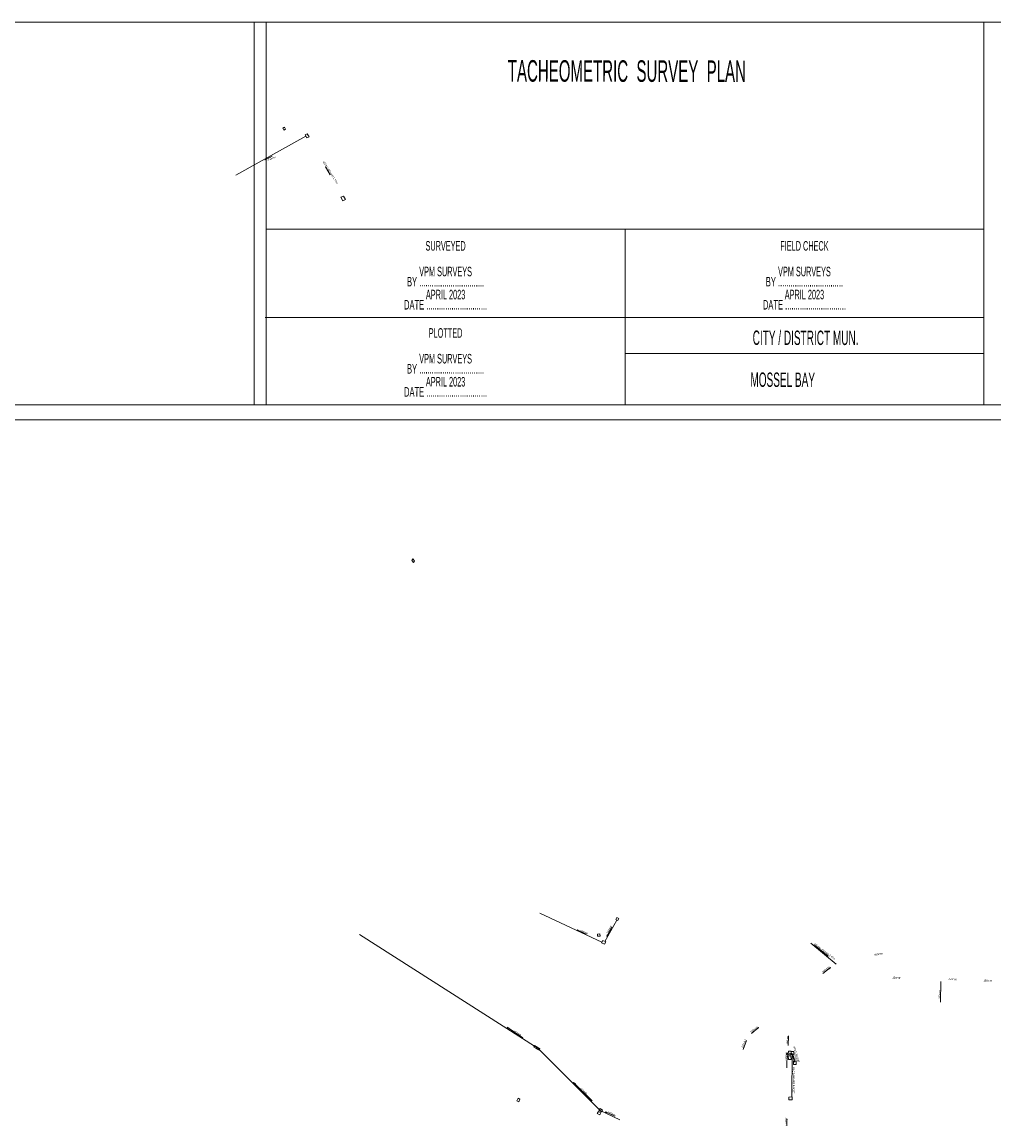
# Model space of a CAD drawing. Header units: millimetres. Extents: x -79464 to -76785, y -3788210 to -3782955.
# Tile 24 of 131: x -78551 to -78341, y -3785346 to -3785107. Entities that reach past the tile are written whole.
import ezdxf
from ezdxf.enums import TextEntityAlignment as Align

# ---------------------------------------------------------------- set-up
doc = ezdxf.new("R2010")
doc.units = ezdxf.units.MM
doc.header["$LTSCALE"] = 8
doc.header["$MEASUREMENT"] = 0
for name, color, linetype in [('GRID', 7, 'Continuous'), ('SEWER MANHOLE', 7, 'Continuous'), ('STORMWATER MANHOLE', 7, 'Continuous'), ('VPM TEMPLATE', 7, 'Continuous')]:
    doc.layers.add(name, color=color, linetype=linetype)
doc.styles.add('Arial Narrow', font='arial.ttf', dxfattribs={"height": 1})
doc.styles.add('Style-Arial', font='arial.ttf')

msp = doc.modelspace()

# ---------------------------------------------------------------- linework, layer by layer
at = {"layer": 'GRID', "color": 7, "lineweight": 9}
msp.add_line((-79463.93, -3785193.4, -0.64), (-77756.61, -3785193.4, -0.64), dxfattribs=at)
at = {"layer": 'SEWER MANHOLE', "color": 45, "lineweight": 15}
for p, q in [((-78375.28, -3785310.89), (-78380.72, -3785306.36)), ((-78352.67, -3785314.62), (-78352.72, -3785319.14)), ((-78393.58, -3785325.84), (-78392.03, -3785324.61)), ((-78385.8, -3785330.37), (-78385.88, -3785330.01, 6.07)), ((-78385.59, -3785331.49, 6.44), (-78385.66, -3785330.71, 7.13)), ((-78385.09, -3785330.72, 6.44), (-78385.66, -3785330.71, 7.13)), ((-78385.65, -3785330.44, 6.44), (-78385.59, -3785329.7, 7.13)), ((-78385.65, -3785330.44, 7.13), (-78385.06, -3785330.46, 6.44)), ((-78385, -3785329.72, 6.44), (-78385.59, -3785329.7, 7.13)), ((-78384.76, -3785330.18), (-78385.42, -3785330.1, 6.25)), ((-78385.09, -3785330.72, 7.13), (-78385.02, -3785331.49, 6.44)), ((-78385, -3785329.72, 7.13), (-78385.06, -3785330.46, 6.44)), ((-78384.97, -3785329.74, 7.13), (-78385.02, -3785330.44, 6.44)), ((-78384.43, -3785330.45, 7.13), (-78385.02, -3785330.44, 6.44)), ((-78384.97, -3785329.74, 6.44), (-78384.38, -3785329.74, 7.13)), ((-78384.76, -3785330.18), (-78384.84, -3785339.58, 7.04)), ((-78384.3, -3785332.09), (-78384.76, -3785330.18)), ((-78384.43, -3785330.45, 6.44), (-78384.38, -3785329.74, 7.13)), ((-78385.59, -3785331.49, 7.13), (-78385.02, -3785331.49, 6.44)), ((-78384.49, -3785332.54, 7.13), (-78384.49, -3785331.82, 6.44)), ((-78383.93, -3785331.84, 7.13), (-78384.49, -3785331.82, 6.44)), ((-78384.49, -3785332.54, 6.44), (-78383.93, -3785332.57, 7.13)), ((-78383.93, -3785331.84, 6.44), (-78383.93, -3785332.57, 7.13)), ((-78385.49, -3785340.21, 7.13), (-78385.46, -3785339.59, 6.44)), ((-78385.49, -3785340.21, 6.44), (-78384.78, -3785340.21, 7.13)), ((-78384.75, -3785339.58, 7.13), (-78385.46, -3785339.59, 6.44)), ((-78384.75, -3785339.58, 6.44), (-78384.78, -3785340.21, 7.13))]:
    msp.add_line(p, q, dxfattribs=at)
for points in [[(-78379.95, -3785306.8), (-78377.01, -3785309.19), (-78377.22, -3785308.9), (-78377.3, -3785309.02), (-78377.01, -3785309.19)], [(-78378.16, -3785312.94), (-78376.53, -3785311.6), (-78376.85, -3785311.76), (-78376.7, -3785311.9), (-78376.53, -3785311.6)], [(-78395.38, -3785329.31), (-78394.64, -3785327.41), (-78394.79, -3785327.65), (-78394.68, -3785327.68), (-78394.64, -3785327.41)], [(-78385.6, -3785328.49), (-78385.59, -3785326.38), (-78385.65, -3785326.71), (-78385.55, -3785326.71), (-78385.59, -3785326.38)], [(-78385.92, -3785333.27), (-78385.88, -3785330.01), (-78385.97, -3785330.37), (-78385.8, -3785330.37)], [(-78384.24, -3785331.63), (-78384.51, -3785330.68), (-78384.46, -3785330.78), (-78384.53, -3785330.82), (-78384.51, -3785330.68)], [(-78385.93, -3785345.83), (-78385.9, -3785344.3), (-78385.95, -3785344.52), (-78385.87, -3785344.53), (-78385.9, -3785344.3)]]:
    msp.add_lwpolyline(points, dxfattribs=at)
msp.add_lwpolyline([(-78392.03, -3785324.61), (-78392.3, -3785324.73), (-78392.17, -3785324.84)], close=True, dxfattribs=at)
at = {"layer": 'STORMWATER MANHOLE', "color": 216, "lineweight": 15}
for p, q in [((-78494.72, -3785130.41, 5.27), (-78494.38, -3785130.2, 5.29)), ((-78494.72, -3785130.41, 5.29), (-78494.5, -3785130.8, 5.27)), ((-78494.16, -3785130.59, 5.29), (-78494.5, -3785130.8, 5.27)), ((-78494.16, -3785130.59, 5.27), (-78494.38, -3785130.2, 5.29)), ((-78489.75, -3785132.1, 1.34), (-78504.87, -3785140.54)), ((-78489.43, -3785131.59, 3.32), (-78489.9, -3785131.83)), ((-78489.52, -3785132.51, 3.32), (-78489.9, -3785131.83)), ((-78489.06, -3785132.28, 3.32), (-78489.52, -3785132.51)), ((-78489.06, -3785132.28, 3.32), (-78489.43, -3785131.59)), ((-78482.22, -3785145.32, 5.27), (-78481.61, -3785145.05, 5.29)), ((-78481.15, -3785145.81, 5.27), (-78481.61, -3785145.05, 5.29)), ((-78482.22, -3785145.32, 5.29), (-78481.76, -3785146.08, 5.27)), ((-78481.15, -3785145.81, 5.29), (-78481.76, -3785146.08, 5.27)), ((-78466.63, -3785223.42, 4.75), (-78466.87, -3785223.77, 4.76)), ((-78466.63, -3785223.42, 4.76), (-78466.26, -3785223.81, 4.75)), ((-78466.5, -3785224.17, 4.75), (-78466.87, -3785223.77, 4.76)), ((-78466.5, -3785224.17, 4.76), (-78466.26, -3785223.81, 4.75)), ((-78425.84, -3785306.17, 4.71), (-78439.27, -3785299.87, 4.75)), ((-78422.59, -3785301.38, 5.94), (-78425.22, -3785306, 4.71)), ((-78422.83, -3785301.29, 6.03), (-78422.61, -3785300.85, 5.84)), ((-78422.83, -3785301.29, 5.84), (-78422.37, -3785301.45, 6.03)), ((-78422.15, -3785301.01, 6.03), (-78422.61, -3785300.85, 5.84)), ((-78422.15, -3785301.01, 5.84), (-78422.37, -3785301.45, 6.03)), ((-78439.59, -3785329.14, 4.11), (-78478.16, -3785304.49, 2.95)), ((-78426.82, -3785304.4, 4.72), (-78426.26, -3785304.39, 4.69)), ((-78426.82, -3785304.4, 4.69), (-78426.78, -3785304.87, 4.72)), ((-78426.22, -3785304.87, 4.72), (-78426.26, -3785304.39, 4.69)), ((-78426.22, -3785304.87, 4.69), (-78426.78, -3785304.87, 4.72)), ((-78425.91, -3785306.29, 4.72), (-78425.63, -3785305.79, 4.69)), ((-78425.91, -3785306.29, 4.69), (-78425.28, -3785306.61, 4.72)), ((-78425.01, -3785306.11, 4.72), (-78425.63, -3785305.79, 4.69)), ((-78425.01, -3785306.11, 4.69), (-78425.28, -3785306.61, 4.72)), ((-78443.88, -3785339.87, 3.75), (-78444.17, -3785340.41, 4.36)), ((-78443.8, -3785340.63, 3.75), (-78444.17, -3785340.41, 4.36)), ((-78443.88, -3785339.87, 4.36), (-78443.52, -3785340.09, 3.75)), ((-78443.8, -3785340.63, 4.36), (-78443.52, -3785340.09, 3.75)), ((-78426.86, -3785343.17, 3.75), (-78426.58, -3785342.71, 4.36)), ((-78426.05, -3785343, 3.75), (-78426.58, -3785342.71, 4.36)), ((-78426.49, -3785342.5, 4.36), (-78426.24, -3785342.1, 3.75)), ((-78426.49, -3785342.5, 3.75), (-78425.93, -3785342.81, 4.36)), ((-78425.68, -3785342.41, 4.36), (-78426.24, -3785342.1, 3.75)), ((-78425.68, -3785342.41, 3.75), (-78425.93, -3785342.81, 4.36)), ((-78426.86, -3785343.17, 4.36), (-78426.32, -3785343.47, 3.75)), ((-78426.05, -3785343, 4.36), (-78426.32, -3785343.47, 3.75))]:
    msp.add_line(p, q, dxfattribs=at)
for points in [[(-78497, -3785136.43), (-78498.58, -3785137.24), (-78498.38, -3785137.09), (-78498.36, -3785137.18), (-78498.58, -3785137.24)], [(-78484.52, -3785140.48), (-78485.49, -3785138.76), (-78485.32, -3785138.89), (-78485.45, -3785138.94), (-78485.49, -3785138.76)], [(-78429.21, -3785304.45), (-78431.21, -3785303.48), (-78430.94, -3785303.54), (-78431.01, -3785303.65), (-78431.21, -3785303.48)], [(-78423.69, -3785302.94), (-78424.78, -3785304.91), (-78424.68, -3785304.57), (-78424.56, -3785304.68), (-78424.78, -3785304.91)], [(-78442.88, -3785326.81), (-78446.29, -3785324.54), (-78445.93, -3785324.69), (-78446.05, -3785324.8), (-78446.29, -3785324.54)], [(-78421.99, -3785344.52), (-78426.24, -3785342.49), (-78439.59, -3785329.14)], [(-78427.96, -3785340.45), (-78431.97, -3785336.48), (-78431.53, -3785336.68), (-78431.75, -3785336.86), (-78431.97, -3785336.48)], [(-78423.04, -3785343.7), (-78425.06, -3785342.82), (-78424.79, -3785342.84), (-78424.85, -3785342.98), (-78425.06, -3785342.82)]]:
    msp.add_lwpolyline(points, dxfattribs=at)
for points in [[(-78440.56, -3785328.82), (-78440.33, -3785328.44), (-78439.82, -3785328.74), (-78440.05, -3785329.12)], [(-78439.4, -3785329.46), (-78439.21, -3785329.09), (-78439.74, -3785328.81), (-78439.93, -3785329.18)]]:
    msp.add_lwpolyline(points, close=True, dxfattribs=at)
at = {"layer": 'VPM TEMPLATE', "color": 137, "lineweight": 18}
for p, q in [((-79179.77, -3785107.49), (-78040.77, -3785107.49)), ((-79179.77, -3785190.11), (-78040.77, -3785190.11))]:
    msp.add_line(p, q, dxfattribs=at)
at = {"layer": 'VPM TEMPLATE', "color": 7, "lineweight": 18}
for p, q in [((-78500.89, -3785107.49), (-78500.89, -3785190.11)), ((-78498.3, -3785107.49), (-78498.3, -3785190.11)), ((-78343.39, -3785107.49), (-78343.39, -3785190.11)), ((-78498.3, -3785152.23), (-78343.39, -3785152.23)), ((-78420.84, -3785190.11), (-78420.84, -3785152.23)), ((-78498.51, -3785171.3), (-78343.39, -3785171.3)), ((-78343.39, -3785179.05), (-78420.85, -3785179.05)), ((-78500.89, -3785190.11), (-78635.67, -3785190.11))]:
    msp.add_line(p, q, dxfattribs=at)
at = {"layer": 'VPM TEMPLATE', "color": 7, "lineweight": 15}
msp.add_line((-78040.77, -3785190.11), (-79179.77, -3785190.11), dxfattribs=at)

# ---------------------------------------------------------------- texts
at = {"layer": 'SEWER MANHOLE', "color": 1, "style": 'Style-Arial'}
for s, rotation, p in [('200mm @invert 3.47m', 323, (-78380.02, -3785306.44, 5.45)), ('150mm', 90, (-78385.75, -3785328.21, 6.08)), ('@invert 5.82m', 107, (-78383.32, -3785332.11, 6.31)), ('150mm', 93, (-78386, -3785331.83, 6.29)), ('150mm ', 107, (-78383.75, -3785331.82, 6.38)), ('150mm @invert 6.04m', 90, (-78384.46, -3785338.81, 6.84)), ('150mm', 90, (-78386.14, -3785345.79, 6.7))]:
    msp.add_text(s, height=0.4, rotation=rotation, dxfattribs=at).set_placement(p, align=Align.MIDDLE_LEFT)
for rotation, p in [(11, (-78366.99, -3785309.23, 5.46)), (41, (-78377.96, -3785312.9, 5.64)), (41, (-78393.47, -3785325.86, 5.56)), (72, (-78395.2, -3785329, 5.55))]:
    msp.add_text('500mm', height=0.4, rotation=rotation, dxfattribs=at).set_placement(p, align=Align.BOTTOM_LEFT)
for rotation, p in [(358, (-78362.22, -3785313.85, 5.62)), (358, (-78350.14, -3785314.15, 5.66)), (358, (-78342.55, -3785314.48, 5.7)), (92, (-78352.96, -3785317.52, 5.7))]:
    msp.add_text('150mm', height=0.4, rotation=rotation, dxfattribs=at).set_placement(p, align=Align.MIDDLE)
at = {"layer": 'STORMWATER MANHOLE', "color": 1, "style": 'Style-Arial'}
for s, rotation, p in [('450mm', 21, (-78498.01, -3785137.26, 3.05)), ('300mm @invert 1.79m', 302, (-78485.94, -3785137.55, 2.95)), ('150mm', 339, (-78430.57, -3785303.64, 4.65)), ('150mm', 61, (-78424.72, -3785304.24, 4.65)), ('450mm', 331, (-78444.93, -3785325.31, 4.21)), ('450mm', 320, (-78430.56, -3785337.66, 4.05)), ('100mm', 337, (-78424.55, -3785342.87, 3.97))]:
    msp.add_text(s, height=0.4, rotation=rotation, dxfattribs=at).set_placement(p, align=Align.MIDDLE_LEFT)
at = {"layer": 'VPM TEMPLATE', "color": 7, "style": 'Arial Narrow'}
for s, height, width, p in [('TACHEOMETRIC  SURVEY  PLAN', 4.6474, 0.499999, (-78420.45, -3785118.07, 7.72)), ('SURVEYED', 2.066, 0.5, (-78459.58, -3785155.81, 8.11)), ('FIELD CHECK', 2.0655, 0.5, (-78382.12, -3785155.81, 7.55)), ('BY ...............................', 2.0655, 0.542859, (-78459.58, -3785163.56, 8.11)), ('BY ...............................', 2.0655, 0.542859, (-78382.12, -3785163.56, 7.55)), ('DATE .............................', 2.0655, 0.542859, (-78459.58, -3785168.54, 8.11)), ('DATE .............................', 2.0655, 0.542859, (-78382.12, -3785168.54, 7.72)), ('PLOTTED', 2.066, 0.5, (-78459.58, -3785174.62, 8.11)), ('CITY / DISTRICT MUN.', 3.0983, 0.500003, (-78381.87, -3785175.6, 7.72)), ('BY ...............................', 2.0655, 0.542859, (-78459.58, -3785182.37, 8.11)), ('MOSSEL BAY', 3.098, 0.500003, (-78386.81, -3785184.71, 7.88)), ('DATE .............................', 2.0655, 0.542859, (-78459.58, -3785187.35, 8.11))]:
    msp.add_text(s, height=height, rotation=359.9, dxfattribs=dict(at, width=width)).set_placement(p, align=Align.MIDDLE)
at = {"layer": 'VPM TEMPLATE', "color": 7, "style": 'Arial Narrow', "width": 0.5}
for s, height, p in [('VPM SURVEYS', 2.0655, (-78459.58, -3785163, 8.11)), ('VPM SURVEYS', 2.0655, (-78382.12, -3785163, 7.55)), ('APRIL 2023', 2.066, (-78459.58, -3785167.98, 8.11)), ('APRIL 2023', 2.066, (-78382.12, -3785167.98, 7.72)), ('VPM SURVEYS', 2.0655, (-78459.58, -3785181.82, 8.11)), ('APRIL 2023', 2.066, (-78459.58, -3785186.8, 8.11))]:
    msp.add_text(s, height=height, rotation=359.9, dxfattribs=at).set_placement(p, align=Align.BOTTOM_CENTER)

doc.saveas('drawing.dxf')
